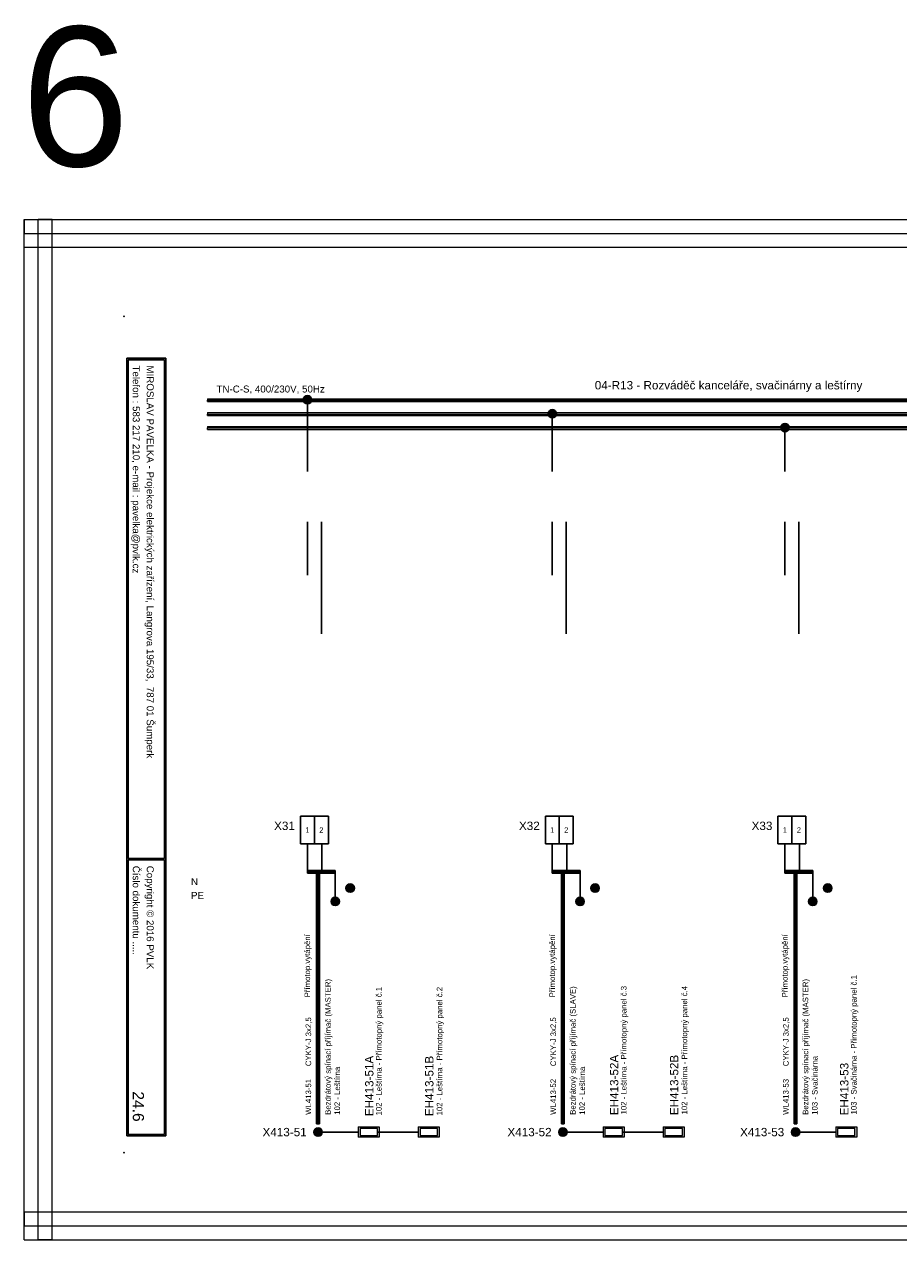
# Model space of a CAD drawing. Extents: x -1856 to 5084, y -4939 to -4246.
# Tile 12 of 24: x 2017 to 2331, y -4939 to -4503. Entities that reach past the tile are written whole.
import ezdxf
from ezdxf.enums import TextEntityAlignment as Align

# ---------------------------------------------------------------- set-up
doc = ezdxf.new("R2010")
doc.units = 0
doc.header["$MEASUREMENT"] = 0
for name, color, linetype in [('1-KRESBA', 7, 'Continuous'), ('__10-Popisy', 220, 'Continuous'), ('__Bílá', 7, 'Continuous'), ('__Oranžová', 30, 'Continuous'), ('__Rudá 010', 10, 'Continuous'), ('__Vínová 220', 220, 'Continuous'), ('__Zelená', 3, 'Continuous')]:
    doc.layers.add(name, color=color, linetype=linetype)
doc.styles.add('Arial', font='arial.ttf')
doc.styles.add('GENERATED_STYLE_1', font='arial.ttf')

# ---------------------------------------------------------------- blocks, each defined once
blk = doc.blocks.new('L0001A02')
at = {"linetype": 'Continuous'}
h = blk.add_hatch(color=256, dxfattribs=at)
edge = h.paths.add_edge_path()
edge.add_arc((0, 0), 1.5, 0, 360)
blk.add_circle((0, 0), 1.5)
blk = doc.blocks.new('V0085A01')
h = blk.add_hatch(color=256)
edge = h.paths.add_edge_path()
edge.add_arc((0, 0), 1, 0, 360)
blk.add_circle((0, 0), 1)
blk = doc.blocks.new('S102')
h = blk.add_hatch(color=256)
h.paths.add_polyline_path([(-37.5, 100), (37.5, 100), (37.5, 250), (-37.5, 250)])
h.paths.add_polyline_path([(-25, 237.5), (25, 237.5), (25, 112.5), (-25, 112.5)], flags=16)
at = {"color": 7, "lineweight": 13}
for p, q in [((-37.5, 100), (-37.5, 250)), ((-37.5, 250), (37.5, 250)), ((-25, 237.5), (-25, 112.5)), ((25, 237.5), (-25, 237.5)), ((25, 112.5), (25, 237.5)), ((37.5, 250), (37.5, 100)), ((-37.5, 100), (37.5, 100)), ((-25, 112.5), (25, 112.5))]:
    blk.add_line(p, q, dxfattribs=at)
blk.add_line((0, 0), (0, 100))

msp = doc.modelspace()

# ---------------------------------------------------------------- linework, layer by layer
for p, q in [((2121.43, -4787.38), (2116.43, -4787.38)), ((2116.43, -4797.38), (2116.43, -4787.38)), ((2121.43, -4797.38), (2121.43, -4787.38)), ((2126.43, -4787.38), (2121.43, -4787.38)), ((2121.43, -4797.38), (2121.43, -4787.38)), ((2126.43, -4797.38), (2126.43, -4787.38)), ((2209.24, -4787.38), (2204.24, -4787.38)), ((2204.24, -4797.38), (2204.24, -4787.38)), ((2209.24, -4797.38), (2209.24, -4787.38)), ((2214.24, -4787.38), (2209.24, -4787.38)), ((2209.24, -4797.38), (2209.24, -4787.38)), ((2214.24, -4797.38), (2214.24, -4787.38)), ((2292.67, -4787.38), (2287.67, -4787.38)), ((2287.67, -4797.38), (2287.67, -4787.38)), ((2292.67, -4797.38), (2292.67, -4787.38)), ((2297.67, -4787.38), (2292.67, -4787.38)), ((2292.67, -4797.38), (2292.67, -4787.38)), ((2297.67, -4797.38), (2297.67, -4787.38)), ((2121.43, -4797.38), (2116.43, -4797.38)), ((2126.43, -4797.38), (2121.43, -4797.38)), ((2209.24, -4797.38), (2204.24, -4797.38)), ((2214.24, -4797.38), (2209.24, -4797.38)), ((2292.67, -4797.38), (2287.67, -4797.38)), ((2297.67, -4797.38), (2292.67, -4797.38))]:
    msp.add_line(p, q)
at = {"layer": '1-KRESBA'}
for p, q in [((2118.93, -4663.79), (2118.93, -4637.99)), ((2206.74, -4663.79), (2206.74, -4642.98)), ((2290.17, -4663.79), (2290.17, -4647.79)), ((2118.93, -4681.81), (2118.93, -4700.92)), ((2123.93, -4681.83), (2123.93, -4722.04)), ((2206.74, -4681.81), (2206.74, -4700.92)), ((2211.74, -4681.83), (2211.74, -4722.04)), ((2290.17, -4681.81), (2290.17, -4700.92)), ((2295.17, -4681.83), (2295.17, -4722.04)), ((2118.93, -4797.38), (2118.93, -4807.38)), ((2124.12, -4797.38), (2124.12, -4807.38)), ((2206.74, -4797.38), (2206.74, -4807.38)), ((2211.94, -4797.38), (2211.94, -4807.38)), ((2290.17, -4797.38), (2290.17, -4807.38)), ((2295.36, -4797.38), (2295.36, -4807.38)), ((2118.93, -4806.88), (2118.93, -4807.38)), ((2118.93, -4806.88), (2128.93, -4806.88)), ((2118.93, -4807.88), (2118.93, -4807.38)), ((2118.93, -4807.38), (2128.93, -4807.38)), ((2118.93, -4807.88), (2128.93, -4807.88)), ((2122.22, -4897.75), (2122.22, -4806.88)), ((2122.22, -4806.88), (2122.72, -4806.88)), ((2122.72, -4897.75), (2122.72, -4806.88)), ((2123.22, -4806.88), (2122.72, -4806.88)), ((2123.22, -4897.75), (2123.22, -4806.88)), ((2128.92, -4807.38), (2128.92, -4817.97)), ((2128.93, -4806.88), (2128.93, -4807.38)), ((2128.93, -4807.88), (2128.93, -4807.38)), ((2206.74, -4806.88), (2206.74, -4807.38)), ((2206.74, -4806.88), (2216.74, -4806.88)), ((2206.74, -4807.88), (2206.74, -4807.38)), ((2206.74, -4807.38), (2216.74, -4807.38)), ((2206.74, -4807.88), (2216.74, -4807.88)), ((2210.04, -4897.75), (2210.04, -4806.88)), ((2210.04, -4806.88), (2210.54, -4806.88)), ((2210.54, -4897.75), (2210.54, -4806.88)), ((2211.04, -4806.88), (2210.54, -4806.88)), ((2211.04, -4897.75), (2211.04, -4806.88)), ((2216.74, -4806.88), (2216.74, -4807.38)), ((2216.74, -4807.88), (2216.74, -4807.38)), ((2216.74, -4807.38), (2216.74, -4817.97)), ((2290.17, -4806.88), (2290.17, -4807.38)), ((2290.17, -4806.88), (2300.17, -4806.88)), ((2290.17, -4807.88), (2290.17, -4807.38)), ((2290.17, -4807.38), (2300.17, -4807.38)), ((2290.17, -4807.88), (2300.17, -4807.88)), ((2293.46, -4897.75), (2293.46, -4806.88)), ((2293.46, -4806.88), (2293.96, -4806.88)), ((2293.96, -4897.75), (2293.96, -4806.88)), ((2294.46, -4806.88), (2293.96, -4806.88)), ((2294.46, -4897.75), (2294.46, -4806.88)), ((2300.16, -4807.38), (2300.16, -4817.97)), ((2300.17, -4806.88), (2300.17, -4807.38)), ((2300.17, -4807.88), (2300.17, -4807.38)), ((2122.22, -4897.75), (2122.72, -4897.75)), ((2123.22, -4897.75), (2122.72, -4897.75)), ((2137.17, -4900.77), (2122.74, -4900.77)), ((2158.69, -4900.77), (2144.26, -4900.77)), ((2210.04, -4897.75), (2210.54, -4897.75)), ((2211.04, -4897.75), (2210.54, -4897.75)), ((2224.98, -4900.77), (2210.55, -4900.77)), ((2246.5, -4900.77), (2232.07, -4900.77)), ((2293.46, -4897.75), (2293.96, -4897.75)), ((2294.46, -4897.75), (2293.96, -4897.75)), ((2308.4, -4900.77), (2293.97, -4900.77))]:
    msp.add_line(p, q, dxfattribs=at)
at = {"layer": '__Bílá'}
for p, q in [((2068.12, -4623.12), (2054.12, -4623.12)), ((2054.12, -4623.12), (2054.12, -4902.12)), ((2067.62, -4623.62), (2054.62, -4623.62)), ((2054.62, -4623.62), (2054.62, -4802.62)), ((2067.62, -4623.62), (2067.62, -4802.62)), ((2068.12, -4623.12), (2068.12, -4902.12)), ((2067.62, -4802.62), (2054.62, -4802.62)), ((2067.62, -4803.12), (2054.62, -4803.12)), ((2054.62, -4803.12), (2054.62, -4901.62)), ((2067.62, -4803.12), (2067.62, -4901.62)), ((2067.62, -4901.62), (2054.62, -4901.62)), ((2068.12, -4902.12), (2054.12, -4902.12))]:
    msp.add_line(p, q, dxfattribs=at)
for p in [(2053.12, -4608.12), (2053.12, -4908.12)]:
    msp.add_point(p, dxfattribs=at)
at = {"layer": '__Oranžová', "lineweight": 0}
for p, q in [((2083.12, -4637.62), (2083.12, -4638.12)), ((2083.12, -4637.62), (2438.12, -4637.62)), ((2083.12, -4638.62), (2083.12, -4638.12)), ((2083.12, -4638.12), (2438.12, -4638.12)), ((2083.12, -4638.62), (2438.12, -4638.62)), ((2083.12, -4642.62), (2083.12, -4643.12)), ((2083.12, -4642.62), (2438.12, -4642.62)), ((2083.12, -4643.62), (2083.12, -4643.12)), ((2083.12, -4643.12), (2438.12, -4643.12)), ((2083.12, -4643.62), (2438.12, -4643.62)), ((2083.12, -4647.62), (2083.12, -4648.12)), ((2083.12, -4647.62), (2438.12, -4647.62)), ((2083.12, -4648.62), (2083.12, -4648.12)), ((2083.12, -4648.12), (2438.12, -4648.12)), ((2083.12, -4648.62), (2438.12, -4648.62))]:
    msp.add_line(p, q, dxfattribs=at)
at = {"layer": '__Vínová 220', "lineweight": 0}
for p, q in [((2017.41, -4573.3), (2017.41, -4578.3)), ((2017.41, -4573.3), (2513.81, -4573.3)), ((2017.41, -4939.38), (2017.41, -4573.3)), ((2017.41, -4573.3), (2022.41, -4573.3)), ((2022.41, -4939.38), (2022.41, -4573.3)), ((2027.41, -4573.3), (2022.41, -4573.3)), ((2027.41, -4939.38), (2027.41, -4573.3)), ((2017.41, -4583.3), (2017.41, -4578.3)), ((2017.41, -4578.3), (2513.81, -4578.3)), ((2017.41, -4583.3), (2513.81, -4583.3)), ((2017.41, -4929.38), (2017.41, -4934.38)), ((2017.41, -4929.38), (2513.81, -4929.38)), ((2017.41, -4939.38), (2017.41, -4934.38)), ((2017.41, -4934.38), (2513.81, -4934.38)), ((2017.41, -4939.38), (2513.81, -4939.38)), ((2017.41, -4939.38), (2022.41, -4939.38)), ((2027.41, -4939.38), (2022.41, -4939.38))]:
    msp.add_line(p, q, dxfattribs=at)

# ---------------------------------------------------------------- block references
at = {"color": 250, "linetype": 'Continuous'}
for p in [(2134.32, -4813.04), (2222.13, -4813.04), (2305.55, -4813.04), (2128.92, -4817.89), (2216.74, -4817.89), (2300.16, -4817.89)]:
    msp.add_blockref('V0085A01', p, dxfattribs=at)
at = {"layer": '1-KRESBA'}
for p in [(2118.93, -4638.01), (2206.74, -4643.04), (2290.17, -4647.99), (2134.26, -4813.23), (2222.07, -4813.23), (2305.5, -4813.23), (2128.9, -4818.02), (2216.71, -4818.02), (2300.13, -4818.02), (2122.74, -4900.77), (2210.55, -4900.77), (2293.97, -4900.77)]:
    msp.add_blockref('L0001A02', p, dxfattribs=at)
at = {"layer": '1-KRESBA', "xscale": 0.0499999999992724, "yscale": 0.0499999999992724, "zscale": 0.0499999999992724, "rotation": 270}
for p in [(2132.17, -4900.77), (2153.69, -4900.77), (2219.98, -4900.77), (2241.5, -4900.77), (2303.4, -4900.77)]:
    msp.add_blockref('S102', p, dxfattribs=at)

# ---------------------------------------------------------------- texts
at = {"style": 'Arial'}
for tag, p in [('X31', (2114.43, -4792.38)), ('X32', (2202.24, -4792.38)), ('X33', (2285.67, -4792.38))]:
    msp.add_attdef(tag, text='X', height=3, dxfattribs=at).set_placement(p, align=Align.RIGHT)
at = {"style": 'Arial', "width": 0.8}
for tag, p in [('1', (2118.93, -4792.38)), ('2', (2123.93, -4792.38)), ('1', (2206.74, -4792.38)), ('2', (2211.74, -4792.38)), ('1', (2290.17, -4792.38)), ('2', (2295.17, -4792.38))]:
    msp.add_attdef(tag, text='1', height=2, dxfattribs=at).set_placement(p, align=Align.MIDDLE)
at = {"layer": '__10-Popisy', "style": 'Arial'}
msp.add_text('6', height=50, dxfattribs=at).set_placement((2016.23, -4554.18))
at = {"layer": '__Bílá', "style": 'Arial'}
for s, p in [('Telefon : 583 217 210, e-mail : pavelka@pvlk.cz', (2056.31, -4625.71)), ('MIROSLAV PAVELKA - Projekce elektrických zařízení, Langrova 195/33,  787 01 Šumperk', (2061.31, -4625.71)), ('Číslo dokumentu .....', (2056.31, -4805.21)), ('Copyright © 2016 PVLK', (2061.31, -4805.21))]:
    msp.add_text(s, height=2.5, rotation=270, dxfattribs=at).set_placement(p)
at = {"layer": '__Bílá', "insert": (2221.97, -4635.19), "char_height": 3, "attachment_point": 7, "style": 'Arial'}
msp.add_mtext('04-R13 - Rozváděč kanceláře, svačinárny a leštírny\\P', dxfattribs=at)
at = {"layer": '__Oranžová', "lineweight": 0, "style": 'Arial'}
msp.add_text('TN-C-S, 400/230V, 50Hz', height=2.5, dxfattribs=at).set_placement((2086.33, -4635.4))
at = {"layer": '__Rudá 010', "style": 'Arial'}
for s, p in [('Přímotop.vytápění', (2119.89, -4852.43)), ('Přímotop.vytápění', (2207.7, -4852.43)), ('Přímotop.vytápění', (2291.13, -4852.43)), ('CYKY-J 3x2,5', (2120.26, -4877.13)), ('CYKY-J 3x2,5', (2208.07, -4877.13)), ('CYKY-J 3x2,5', (2291.49, -4877.13)), ('WL413-51', (2120.26, -4894.57)), ('WL413-52', (2208.07, -4894.57)), ('WL413-53', (2291.49, -4894.57))]:
    msp.add_text(s, height=2, rotation=90, dxfattribs=at).set_placement(p)
at = {"layer": '__Rudá 010', "style": 'GENERATED_STYLE_1'}
for s, p in [('EH413-51A', (2142.6, -4884.22)), ('EH413-51B', (2164.12, -4884.22)), ('EH413-52A', (2230.42, -4883.87)), ('EH413-52B', (2251.94, -4883.87)), ('EH413-53', (2312.93, -4885.36))]:
    msp.add_text(s, height=3, rotation=90, dxfattribs=at).set_placement(p, align=Align.CENTER)
for s, p in [('X413-51', (2110.75, -4902.27)), ('X413-52', (2198.57, -4902.27)), ('X413-53', (2281.99, -4902.27))]:
    msp.add_text(s, height=3, dxfattribs=at).set_placement(p, align=Align.CENTER)
at = {"layer": '__Rudá 010', "char_height": 2, "width": 62.8406, "attachment_point": 1, "rotation": 90, "style": 'Arial'}
for s, insert in [('103 - Svačinárna - Přímotopný panel č.1', (2313.86, -4894.45)), ('Bezdrátový spínací příjímač (MASTER)      \\P102 - Leštírna', (2125.29, -4894.57)), ('102 - Leštírna - Přímotopný panel č.1', (2143.53, -4894.8)), ('102 - Leštírna - Přímotopný panel č.2', (2165.3, -4894.8)), ('102 - Leštírna - Přímotopný panel č.3', (2231.34, -4894.45)), ('102 - Leštírna - Přímotopný panel č.4', (2253.11, -4894.45)), ('Bezdrátový spínací příjímač (MASTER)\\P103 - Svačinárna', (2296.52, -4894.57)), ('Bezdrátový spínací příjímač (SLAVE)      \\P102 - Leštírna', (2213.1, -4894.57))]:
    msp.add_mtext(s, dxfattribs=dict(at, insert=insert))
at = {"layer": '__Vínová 220', "style": 'Arial'}
msp.add_attdef('24.6', text='F.1.201', height=4, rotation=270, dxfattribs=at).set_placement((2056.31, -4897.03), align=Align.RIGHT)
at = {"layer": '__Zelená', "color": 4, "linetype": 'Continuous', "style": 'Arial'}
msp.add_text('N', height=2.5, dxfattribs=at).set_placement((2077.19, -4812.17))
at = {"layer": '__Zelená', "linetype": 'Continuous', "style": 'Arial'}
msp.add_text('PE', height=2.5, dxfattribs=at).set_placement((2077.19, -4817.12))

doc.saveas('drawing.dxf')
